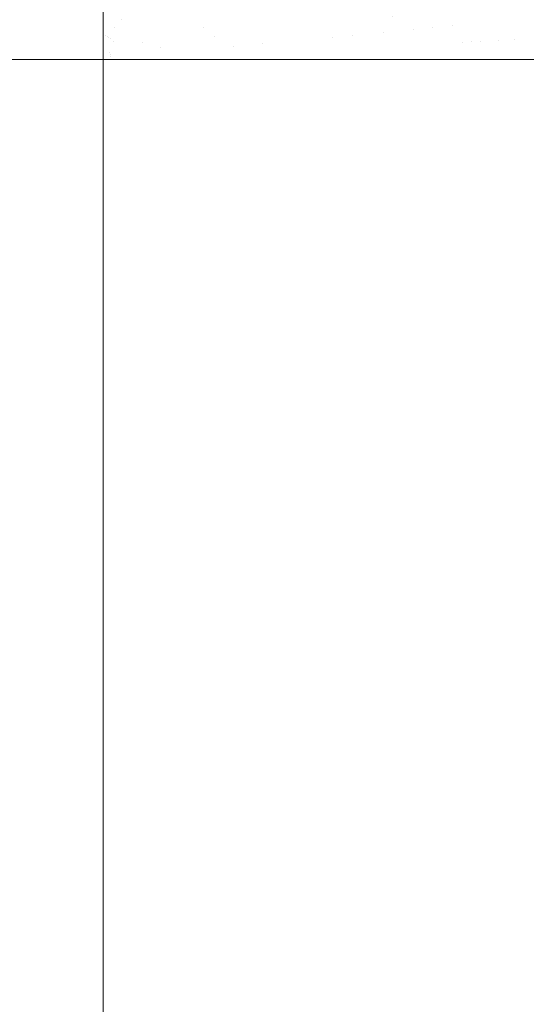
# Model space of a CAD drawing. Header units: centimetres. Extents: x -17.1 to 18.2, y 3.4 to 5.2.
# Tile 144 of 256: x -5.3088 to -5.2419, y 4.9752 to 5.1055. Entities that reach past the tile are written whole.
import ezdxf

# ---------------------------------------------------------------- set-up
doc = ezdxf.new("R2010")
doc.units = ezdxf.units.CM
doc.header["$LTSCALE"] = 2.54
doc.layers.add('Lucido design-1', color=7, linetype='Continuous')

# ---------------------------------------------------------------- blocks, each defined once
blk = doc.blocks.new('Gruppo-4-1')
at = {"color": 7, "linetype": 'Continuous', "lineweight": 9}
for points, invisible_edges in [([(-17.02031, 5.10893, -1872.21589), (-17.02031, 5.10457, -1872.21561), (18.14723, 5.10457, -1872.21561), (18.14723, 5.10666, -1872.21575)], 10), ([(-5.29779, 5.10893, -1873.01513), (-5.29779, 5.10457, -1873.01542), (-17.02031, 5.10457, -1873.01542), (-17.02031, 5.10666, -1873.01528)], 10), ([(-5.29726, 5.10661, -1873.01531), (-5.29779, 5.10457, -1873.01542), (-5.29779, 5.10893, -1873.01513)], 9), ([(-5.29426, 5.10633, -1873.01518), (-5.29352, 5.1076, -1873.01503), (-5.2926, 5.1061, -1873.01503), (-5.29349, 5.10508, -1873.01518)], 15), ([(-5.29093, 5.10527, -1873.01485), (-5.29195, 5.10451, -1873.01503), (-5.2926, 5.1061, -1873.01503), (-5.29168, 5.10713, -1873.01485)], 15), ([(-5.29028, 5.10711, -1873.01463), (-5.28989, 5.10603, -1873.01463), (-5.29093, 5.10527, -1873.01485), (-5.29168, 5.10713, -1873.01485)], 15), ([(-5.28514, 5.10754, -1873.0134), (-5.28478, 5.10594, -1873.0134), (-5.28594, 5.10543, -1873.01376), (-5.28627, 5.10689, -1873.01376)], 15), ([(-5.28211, 5.10517, -1873.01254), (-5.28241, 5.10699, -1873.01254), (-5.28121, 5.10752, -1873.01205), (-5.28088, 5.10555, -1873.01205)], 15), ([(-5.27558, 5.1047, -1873.00962), (-5.27687, 5.10444, -1873.0103), (-5.27713, 5.10674, -1873.0103), (-5.27586, 5.10714, -1873.00962)], 15), ([(-5.27586, 5.10714, -1873.00962), (-5.27458, 5.10754, -1873.00888), (-5.27429, 5.10497, -1873.00888), (-5.27558, 5.1047, -1873.00962)], 15), ([(-5.27298, 5.10523, -1873.0081), (-5.27429, 5.10497, -1873.00888), (-5.27458, 5.10754, -1873.00888), (-5.27329, 5.10795, -1873.0081)], 15), ([(-5.27329, 5.10795, -1873.0081), (-5.272, 5.10836, -1873.00725), (-5.27167, 5.10549, -1873.00725), (-5.27298, 5.10523, -1873.0081)], 15), ([(-5.26213, 5.10369, -1872.99971), (-5.26347, 5.10356, -1873.00097), (-5.26371, 5.10711, -1873.00097), (-5.26238, 5.10737, -1872.99971)], 15), ([(-5.26238, 5.10737, -1872.99971), (-5.26105, 5.10764, -1872.99838), (-5.2608, 5.10382, -1872.99838), (-5.26213, 5.10369, -1872.99971)], 15), ([(-5.2608, 5.10382, -1872.99838), (-5.26105, 5.10764, -1872.99838), (-5.25957, 5.1059, -1872.99698)], 11), ([(-5.25056, 5.10724, -1872.98525), (-5.25043, 5.10483, -1872.98525), (-5.25167, 5.10471, -1872.98714), (-5.2518, 5.10706, -1872.98714)], 15), ([(-5.24934, 5.10743, -1872.9833), (-5.2492, 5.10495, -1872.9833), (-5.25043, 5.10483, -1872.98525), (-5.25056, 5.10724, -1872.98525)], 15), ([(-5.24814, 5.1076, -1872.98127), (-5.248, 5.10507, -1872.98127), (-5.2492, 5.10495, -1872.9833), (-5.24934, 5.10743, -1872.9833)], 15), ([(-5.24696, 5.10778, -1872.97917), (-5.24682, 5.10518, -1872.97917), (-5.248, 5.10507, -1872.98127), (-5.24814, 5.1076, -1872.98127)], 15), ([(-5.24582, 5.10795, -1872.977), (-5.24567, 5.10529, -1872.977), (-5.24682, 5.10518, -1872.97917), (-5.24696, 5.10778, -1872.97917)], 15), ([(-5.2447, 5.10812, -1872.97476), (-5.24455, 5.1054, -1872.97476), (-5.24567, 5.10529, -1872.977), (-5.24582, 5.10795, -1872.977)], 15), ([(-5.24361, 5.10828, -1872.97245), (-5.24346, 5.10551, -1872.97245), (-5.24455, 5.1054, -1872.97476), (-5.2447, 5.10812, -1872.97476)], 15), ([(-5.29779, 5.10457, -1873.01542), (-5.29726, 5.10661, -1873.01531), (-5.29754, 5.10334, -1873.01545)], 11), ([(-5.29754, 5.10334, -1873.01545), (-5.29726, 5.10661, -1873.01531), (-5.29674, 5.10646, -1873.01531), (-5.29728, 5.10329, -1873.01546)], 15), ([(-5.29728, 5.10329, -1873.01546), (-5.29674, 5.10646, -1873.01531), (-5.29625, 5.10622, -1873.01531), (-5.29703, 5.10317, -1873.01546)], 15), ([(-5.2963, 5.10444, -1873.0154), (-5.29681, 5.10301, -1873.01546), (-5.29703, 5.10317, -1873.01546), (-5.29625, 5.10622, -1873.01531)], 15), ([(-5.29625, 5.10622, -1873.01531), (-5.29579, 5.1059, -1873.01531), (-5.2963, 5.10444, -1873.0154)], 11), ([(-5.2963, 5.10444, -1873.0154), (-5.29579, 5.1059, -1873.01531), (-5.29536, 5.10551, -1873.01531)], 11), ([(-5.29426, 5.10633, -1873.01518), (-5.29499, 5.10507, -1873.01531), (-5.29536, 5.10551, -1873.01531), (-5.29473, 5.10688, -1873.01518)], 15), ([(-5.29349, 5.10508, -1873.01518), (-5.29438, 5.10408, -1873.01531), (-5.29499, 5.10507, -1873.01531), (-5.29426, 5.10633, -1873.01518)], 15), ([(-5.29349, 5.10508, -1873.01518), (-5.2926, 5.1061, -1873.01503), (-5.29195, 5.10451, -1873.01503), (-5.29296, 5.10377, -1873.01518)], 15), ([(-5.29093, 5.10527, -1873.01485), (-5.28989, 5.10603, -1873.01463), (-5.28935, 5.10393, -1873.01463), (-5.29046, 5.10344, -1873.01485)], 15), ([(-5.28823, 5.10442, -1873.01438), (-5.28935, 5.10393, -1873.01463), (-5.28989, 5.10603, -1873.01463), (-5.28884, 5.1068, -1873.01438)], 15), ([(-5.28739, 5.10624, -1873.01409), (-5.2871, 5.10492, -1873.01409), (-5.28823, 5.10442, -1873.01438), (-5.28884, 5.1068, -1873.01438)], 15), ([(-5.28627, 5.10689, -1873.01376), (-5.28594, 5.10543, -1873.01376), (-5.2871, 5.10492, -1873.01409), (-5.28739, 5.10624, -1873.01409)], 15), ([(-5.28594, 5.10543, -1873.01376), (-5.28478, 5.10594, -1873.0134), (-5.28452, 5.1044, -1873.0134)], 11), ([(-5.28452, 5.1044, -1873.0134), (-5.28478, 5.10594, -1873.0134), (-5.2836, 5.10646, -1873.01299), (-5.28332, 5.10478, -1873.01299)], 15), ([(-5.28332, 5.10478, -1873.01299), (-5.2836, 5.10646, -1873.01299), (-5.28241, 5.10699, -1873.01254), (-5.28211, 5.10517, -1873.01254)], 15), ([(-5.27964, 5.10594, -1873.01151), (-5.27941, 5.10393, -1873.01151), (-5.28067, 5.10368, -1873.01205), (-5.28088, 5.10555, -1873.01205)], 15), ([(-5.27815, 5.10418, -1873.01093), (-5.27941, 5.10393, -1873.01151), (-5.27964, 5.10594, -1873.01151), (-5.27839, 5.10634, -1873.01093)], 15), ([(-5.27839, 5.10634, -1873.01093), (-5.27713, 5.10674, -1873.0103), (-5.27687, 5.10444, -1873.0103), (-5.27815, 5.10418, -1873.01093)], 15), ([(-5.27035, 5.10576, -1873.00636), (-5.26903, 5.10603, -1873.0054), (-5.26883, 5.10304, -1873.0054), (-5.27017, 5.10291, -1873.00636)], 15), ([(-5.2675, 5.10317, -1873.00439), (-5.26883, 5.10304, -1873.0054), (-5.26903, 5.10603, -1873.0054), (-5.2677, 5.1063, -1873.00439)], 15), ([(-5.2677, 5.1063, -1873.00439), (-5.26637, 5.10657, -1873.00331), (-5.26616, 5.1033, -1873.00331), (-5.2675, 5.10317, -1873.00439)], 15), ([(-5.26482, 5.10343, -1873.00217), (-5.26616, 5.1033, -1873.00331), (-5.26637, 5.10657, -1873.00331), (-5.26504, 5.10684, -1873.00217)], 15), ([(-5.26504, 5.10684, -1873.00217), (-5.26371, 5.10711, -1873.00097), (-5.26347, 5.10356, -1873.00097), (-5.26482, 5.10343, -1873.00217)], 15), ([(-5.25957, 5.1059, -1872.99698), (-5.25947, 5.10395, -1872.99698), (-5.2608, 5.10382, -1872.99838)], 11), ([(-5.25825, 5.1061, -1872.99551), (-5.25814, 5.10408, -1872.99551), (-5.25947, 5.10395, -1872.99698), (-5.25957, 5.1059, -1872.99698)], 15), ([(-5.25694, 5.10629, -1872.99398), (-5.25682, 5.10421, -1872.99398), (-5.25814, 5.10408, -1872.99551), (-5.25825, 5.1061, -1872.99551)], 15), ([(-5.25563, 5.10649, -1872.99238), (-5.25552, 5.10433, -1872.99238), (-5.25682, 5.10421, -1872.99398), (-5.25694, 5.10629, -1872.99398)], 15), ([(-5.25434, 5.10668, -1872.9907), (-5.25422, 5.10446, -1872.9907), (-5.25552, 5.10433, -1872.99238), (-5.25563, 5.10649, -1872.99238)], 15), ([(-5.25306, 5.10687, -1872.98896), (-5.25294, 5.10459, -1872.98896), (-5.25422, 5.10446, -1872.9907), (-5.25434, 5.10668, -1872.9907)], 15), ([(-5.2518, 5.10706, -1872.98714), (-5.25167, 5.10471, -1872.98714), (-5.25294, 5.10459, -1872.98896), (-5.25306, 5.10687, -1872.98896)], 15), ([(18.14723, 5.10339, -1872.21558), (18.14723, 5.10457, -1872.21561), (-17.02031, 5.10457, -1872.21561), (-17.02031, 5.10339, -1872.21558)], 10), ([(-17.02031, 5.10339, -1873.01544), (-17.02031, 5.10457, -1873.01542), (-5.29779, 5.10457, -1873.01542), (-5.29779, 5.10339, -1873.01544)], 10), ([(-5.29754, 5.10334, -1873.01545), (-5.29779, 5.10339, -1873.01544), (-5.29779, 5.10457, -1873.01542)], 9), ([(-5.29536, 5.10551, -1873.01531), (-5.29499, 5.10507, -1873.01531), (-5.29571, 5.10383, -1873.0154), (-5.2963, 5.10444, -1873.0154)], 15), ([(-5.29571, 5.10383, -1873.0154), (-5.29499, 5.10507, -1873.01531), (-5.29438, 5.10408, -1873.01531), (-5.29525, 5.10309, -1873.0154)], 15), ([(-5.29296, 5.10377, -1873.01518), (-5.29396, 5.10304, -1873.01531), (-5.29438, 5.10408, -1873.01531), (-5.29349, 5.10508, -1873.01518)], 15), ([(-5.29046, 5.10344, -1873.01485), (-5.29156, 5.10296, -1873.01503), (-5.29195, 5.10451, -1873.01503), (-5.29093, 5.10527, -1873.01485)], 15), ([(-5.28823, 5.10442, -1873.01438), (-5.2871, 5.10492, -1873.01409), (-5.28675, 5.10245, -1873.01409), (-5.28792, 5.10221, -1873.01438)], 15), ([(-5.28556, 5.10269, -1873.01376), (-5.28675, 5.10245, -1873.01409), (-5.2871, 5.10492, -1873.01409), (-5.28594, 5.10543, -1873.01376)], 15), ([(-5.28452, 5.1044, -1873.0134), (-5.28436, 5.10293, -1873.0134), (-5.28556, 5.10269, -1873.01376), (-5.28594, 5.10543, -1873.01376)], 15), ([(-5.28332, 5.10478, -1873.01299), (-5.28314, 5.10318, -1873.01299), (-5.28436, 5.10293, -1873.0134), (-5.28452, 5.1044, -1873.0134)], 15), ([(-5.28211, 5.10517, -1873.01254), (-5.28191, 5.10342, -1873.01254), (-5.28314, 5.10318, -1873.01299), (-5.28332, 5.10478, -1873.01299)], 15), ([(-5.28088, 5.10555, -1873.01205), (-5.28067, 5.10368, -1873.01205), (-5.28191, 5.10342, -1873.01254), (-5.28211, 5.10517, -1873.01254)], 15), ([(-5.27543, 5.10239, -1873.00962), (-5.27673, 5.10227, -1873.0103), (-5.27687, 5.10444, -1873.0103), (-5.27558, 5.1047, -1873.00962)], 15), ([(-5.27558, 5.1047, -1873.00962), (-5.27429, 5.10497, -1873.00888), (-5.27413, 5.10252, -1873.00888), (-5.27543, 5.10239, -1873.00962)], 15), ([(-5.27281, 5.10265, -1873.0081), (-5.27413, 5.10252, -1873.00888), (-5.27429, 5.10497, -1873.00888), (-5.27298, 5.10523, -1873.0081)], 15), ([(-5.27298, 5.10523, -1873.0081), (-5.27167, 5.10549, -1873.00725), (-5.27149, 5.10278, -1873.00725), (-5.27281, 5.10265, -1873.0081)], 15), ([(-5.27017, 5.10291, -1873.00636), (-5.27149, 5.10278, -1873.00725), (-5.27167, 5.10549, -1873.00725), (-5.27035, 5.10576, -1873.00636)], 15), ([(-5.25422, 5.10446, -1872.9907), (-5.25294, 5.10459, -1872.98896), (-5.25311, 5.10021, -1872.98933)], 11), ([(-5.25159, 5.10021, -1872.98713), (-5.25311, 5.10021, -1872.98933), (-5.25294, 5.10459, -1872.98896), (-5.25167, 5.10471, -1872.98714)], 14), ([(-5.25167, 5.10471, -1872.98714), (-5.25043, 5.10483, -1872.98525), (-5.25096, 5.10021, -1872.98622)], 11), ([(-5.25096, 5.10021, -1872.98622), (-5.25159, 5.10021, -1872.98713), (-5.25167, 5.10471, -1872.98714)], 10), ([(-5.25096, 5.10021, -1872.98622), (-5.25043, 5.10483, -1872.98525), (-5.25035, 5.10249, -1872.98525)], 11), ([(-5.25035, 5.10249, -1872.98525), (-5.25043, 5.10483, -1872.98525), (-5.2492, 5.10495, -1872.9833), (-5.24913, 5.10255, -1872.9833)], 15), ([(-5.24913, 5.10255, -1872.9833), (-5.2492, 5.10495, -1872.9833), (-5.248, 5.10507, -1872.98127), (-5.24792, 5.1026, -1872.98127)], 15), ([(-5.24792, 5.1026, -1872.98127), (-5.248, 5.10507, -1872.98127), (-5.24682, 5.10518, -1872.97917), (-5.24674, 5.10266, -1872.97917)], 15), ([(-5.24674, 5.10266, -1872.97917), (-5.24682, 5.10518, -1872.97917), (-5.24567, 5.10529, -1872.977), (-5.24559, 5.10272, -1872.977)], 15), ([(-5.24559, 5.10272, -1872.977), (-5.24567, 5.10529, -1872.977), (-5.24455, 5.1054, -1872.97476), (-5.24447, 5.10277, -1872.97476)], 15), ([(-5.24447, 5.10277, -1872.97476), (-5.24455, 5.1054, -1872.97476), (-5.24346, 5.10551, -1872.97245), (-5.24338, 5.10282, -1872.97245)], 15), ([(-5.24338, 5.10282, -1872.97245), (-5.24346, 5.10551, -1872.97245), (-5.24241, 5.10561, -1872.97008), (-5.24232, 5.10287, -1872.97008)], 15), ([(-5.24232, 5.10287, -1872.97008), (-5.24241, 5.10561, -1872.97008), (-5.24139, 5.10571, -1872.96764), (-5.2413, 5.10292, -1872.96764)], 15), ([(-17.02031, 5.10339, -1872.21558), (-17.02031, 5.10021, -1872.21551), (18.14723, 5.10021, -1872.21551), (18.14723, 5.10339, -1872.21558)], 8), ([(-5.29779, 5.10339, -1873.01544), (-5.29779, 5.10021, -1873.01551), (-17.02031, 5.10021, -1873.01551), (-17.02031, 5.10339, -1873.01544)], 8), ([(-5.29754, 5.10334, -1873.01545), (-5.29779, 5.10021, -1873.01551), (-5.29779, 5.10339, -1873.01544)], 9), ([(-5.29728, 5.10329, -1873.01546), (-5.29779, 5.10021, -1873.01551), (-5.29754, 5.10334, -1873.01545)], 11), ([(-5.29703, 5.10317, -1873.01546), (-5.29779, 5.10021, -1873.01551), (-5.29728, 5.10329, -1873.01546)], 11), ([(-5.29571, 5.10383, -1873.0154), (-5.29641, 5.1026, -1873.01546), (-5.29681, 5.10301, -1873.01546), (-5.2963, 5.10444, -1873.0154)], 15), ([(-5.29525, 5.10309, -1873.0154), (-5.29611, 5.10212, -1873.01546), (-5.29641, 5.1026, -1873.01546), (-5.29571, 5.10383, -1873.0154)], 15), ([(-5.29525, 5.10309, -1873.0154), (-5.29438, 5.10408, -1873.01531), (-5.29396, 5.10304, -1873.01531), (-5.29494, 5.10231, -1873.0154)], 15), ([(-5.29263, 5.10248, -1873.01518), (-5.2937, 5.10202, -1873.01531), (-5.29396, 5.10304, -1873.01531), (-5.29296, 5.10377, -1873.01518)], 15), ([(-5.29296, 5.10377, -1873.01518), (-5.29195, 5.10451, -1873.01503), (-5.29156, 5.10296, -1873.01503), (-5.29263, 5.10248, -1873.01518)], 15), ([(-5.29099, 5.10021, -1873.01498), (-5.2913, 5.10021, -1873.01503), (-5.29156, 5.10296, -1873.01503), (-5.29046, 5.10344, -1873.01485)], 14), ([(-5.29099, 5.10021, -1873.01498), (-5.29046, 5.10344, -1873.01485), (-5.29022, 5.10174, -1873.01485)], 11), ([(-5.29022, 5.10174, -1873.01485), (-5.29046, 5.10344, -1873.01485), (-5.28935, 5.10393, -1873.01463), (-5.28908, 5.10197, -1873.01463)], 15), ([(-5.28792, 5.10221, -1873.01438), (-5.28908, 5.10197, -1873.01463), (-5.28935, 5.10393, -1873.01463), (-5.28823, 5.10442, -1873.01438)], 15), ([(-5.28178, 5.10021, -1873.01255), (-5.28366, 5.10021, -1873.01321), (-5.28314, 5.10318, -1873.01299), (-5.28191, 5.10342, -1873.01254)], 14), ([(-5.28191, 5.10342, -1873.01254), (-5.28067, 5.10368, -1873.01205), (-5.28055, 5.10189, -1873.01205)], 11), ([(-5.28177, 5.10021, -1873.01254), (-5.28191, 5.10342, -1873.01254), (-5.28055, 5.10189, -1873.01205)], 11), ([(-5.28191, 5.10342, -1873.01254), (-5.28177, 5.10021, -1873.01254), (-5.28178, 5.10021, -1873.01255)], 9), ([(-5.28055, 5.10189, -1873.01205), (-5.28067, 5.10368, -1873.01205), (-5.27941, 5.10393, -1873.01151), (-5.27929, 5.10202, -1873.01151)], 15), ([(-5.27801, 5.10214, -1873.01093), (-5.27929, 5.10202, -1873.01151), (-5.27941, 5.10393, -1873.01151), (-5.27815, 5.10418, -1873.01093)], 15), ([(-5.27815, 5.10418, -1873.01093), (-5.27687, 5.10444, -1873.0103), (-5.27673, 5.10227, -1873.0103), (-5.27801, 5.10214, -1873.01093)], 15), ([(-5.2675, 5.10317, -1873.00439), (-5.26616, 5.1033, -1873.00331), (-5.26592, 5.10021, -1873.00317), (-5.26799, 5.10021, -1873.00482)], 11), ([(-5.26592, 5.10021, -1873.00317), (-5.26616, 5.1033, -1873.00331), (-5.26482, 5.10343, -1873.00217)], 11), ([(-5.26482, 5.10343, -1873.00217), (-5.26382, 5.10021, -1873.00136), (-5.26592, 5.10021, -1873.00317)], 9), ([(-5.26482, 5.10343, -1873.00217), (-5.26347, 5.10356, -1873.00097), (-5.26382, 5.10021, -1873.00136)], 11), ([(-5.2617, 5.10021, -1872.99936), (-5.26382, 5.10021, -1873.00136), (-5.26347, 5.10356, -1873.00097), (-5.26213, 5.10369, -1872.99971)], 14), ([(-5.26213, 5.10369, -1872.99971), (-5.2608, 5.10382, -1872.99838), (-5.2617, 5.10021, -1872.99936)], 11), ([(-5.25956, 5.10021, -1872.99717), (-5.2617, 5.10021, -1872.99936), (-5.2608, 5.10382, -1872.99838)], 10), ([(-5.2608, 5.10382, -1872.99838), (-5.25947, 5.10395, -1872.99698), (-5.25956, 5.10021, -1872.99717)], 11), ([(-5.25947, 5.10395, -1872.99698), (-5.25814, 5.10408, -1872.99551), (-5.25744, 5.10021, -1872.9948), (-5.25956, 5.10021, -1872.99717)], 11), ([(-5.25744, 5.10021, -1872.9948), (-5.25814, 5.10408, -1872.99551), (-5.25682, 5.10421, -1872.99398)], 11), ([(-5.25682, 5.10421, -1872.99398), (-5.25552, 5.10433, -1872.99238), (-5.25527, 5.10021, -1872.99218), (-5.25744, 5.10021, -1872.9948)], 11), ([(-5.25527, 5.10021, -1872.99218), (-5.25552, 5.10433, -1872.99238), (-5.25422, 5.10446, -1872.9907)], 11), ([(-5.25422, 5.10446, -1872.9907), (-5.25311, 5.10021, -1872.98933), (-5.25527, 5.10021, -1872.99218)], 9), ([(-5.29681, 5.10301, -1873.01546), (-5.29779, 5.10021, -1873.01551), (-5.29703, 5.10317, -1873.01546)], 11), ([(-5.29641, 5.1026, -1873.01546), (-5.29779, 5.10021, -1873.01551), (-5.29681, 5.10301, -1873.01546)], 11), ([(-5.29696, 5.10116, -1873.0155), (-5.29779, 5.10021, -1873.01551), (-5.29641, 5.1026, -1873.01546)], 11), ([(-5.29641, 5.1026, -1873.01546), (-5.29611, 5.10212, -1873.01546), (-5.29696, 5.10116, -1873.0155)], 11), ([(-5.29696, 5.10116, -1873.0155), (-5.29611, 5.10212, -1873.01546), (-5.29591, 5.1016, -1873.01546), (-5.29686, 5.1009, -1873.0155)], 15), ([(-5.29494, 5.10231, -1873.0154), (-5.29591, 5.1016, -1873.01546), (-5.29611, 5.10212, -1873.01546), (-5.29525, 5.10309, -1873.0154)], 15), ([(-5.29474, 5.10156, -1873.0154), (-5.29578, 5.1011, -1873.01546), (-5.29591, 5.1016, -1873.01546), (-5.29494, 5.10231, -1873.0154)], 15), ([(-5.29494, 5.10231, -1873.0154), (-5.29396, 5.10304, -1873.01531), (-5.2937, 5.10202, -1873.01531), (-5.29474, 5.10156, -1873.0154)], 15), ([(-5.29474, 5.10156, -1873.0154), (-5.2937, 5.10202, -1873.01531), (-5.29278, 5.10021, -1873.01523), (-5.29457, 5.10021, -1873.0154)], 11), ([(-5.29278, 5.10021, -1873.01523), (-5.2937, 5.10202, -1873.01531), (-5.29263, 5.10248, -1873.01518)], 11), ([(-5.29263, 5.10248, -1873.01518), (-5.29156, 5.10296, -1873.01503), (-5.2913, 5.10021, -1873.01503), (-5.29278, 5.10021, -1873.01523)], 11), ([(-5.28908, 5.10197, -1873.01463), (-5.28918, 5.10021, -1873.01466), (-5.29016, 5.10021, -1873.01484), (-5.29022, 5.10174, -1873.01485)], 13), ([(-5.28735, 5.10021, -1873.01426), (-5.28918, 5.10021, -1873.01466), (-5.28908, 5.10197, -1873.01463), (-5.28792, 5.10221, -1873.01438)], 14), ([(-5.28792, 5.10221, -1873.01438), (-5.28675, 5.10245, -1873.01409), (-5.28735, 5.10021, -1873.01426)], 11), ([(-5.28552, 5.10021, -1873.01378), (-5.28735, 5.10021, -1873.01426), (-5.28675, 5.10245, -1873.01409), (-5.28556, 5.10269, -1873.01376)], 14), ([(-5.28556, 5.10269, -1873.01376), (-5.28436, 5.10293, -1873.0134), (-5.28366, 5.10021, -1873.01321), (-5.28552, 5.10021, -1873.01378)], 11), ([(-5.28366, 5.10021, -1873.01321), (-5.28436, 5.10293, -1873.0134), (-5.28314, 5.10318, -1873.01299)], 11), ([(-5.27929, 5.10202, -1873.01151), (-5.27989, 5.10021, -1873.01179), (-5.28052, 5.10021, -1873.01204), (-5.28055, 5.10189, -1873.01205)], 13), ([(-5.27797, 5.10021, -1873.01093), (-5.27989, 5.10021, -1873.01179), (-5.27929, 5.10202, -1873.01151), (-5.27801, 5.10214, -1873.01093)], 14), ([(-5.27801, 5.10214, -1873.01093), (-5.27673, 5.10227, -1873.0103), (-5.27669, 5.10021, -1873.01029), (-5.27797, 5.10021, -1873.01093)], 11), ([(-5.27673, 5.10227, -1873.0103), (-5.27543, 5.10239, -1873.00962), (-5.27602, 5.10021, -1873.00996)], 11), ([(-5.27602, 5.10021, -1873.00996), (-5.27669, 5.10021, -1873.01029), (-5.27673, 5.10227, -1873.0103)], 10), ([(-5.27543, 5.10239, -1873.00962), (-5.27413, 5.10252, -1873.00888), (-5.27406, 5.10021, -1873.00887), (-5.27602, 5.10021, -1873.00996)], 11), ([(-5.27206, 5.10021, -1873.00766), (-5.27406, 5.10021, -1873.00887), (-5.27413, 5.10252, -1873.00888), (-5.27281, 5.10265, -1873.0081)], 14), ([(-5.27281, 5.10265, -1873.0081), (-5.27149, 5.10278, -1873.00725), (-5.27206, 5.10021, -1873.00766)], 11), ([(-5.27004, 5.10021, -1873.00631), (-5.27206, 5.10021, -1873.00766), (-5.27149, 5.10278, -1873.00725), (-5.27017, 5.10291, -1873.00636)], 14), ([(-5.27017, 5.10291, -1873.00636), (-5.26883, 5.10304, -1873.0054), (-5.26799, 5.10021, -1873.00482), (-5.27004, 5.10021, -1873.00631)], 11), ([(-5.26799, 5.10021, -1873.00482), (-5.26883, 5.10304, -1873.0054), (-5.2675, 5.10317, -1873.00439)], 11), ([(-5.25035, 5.10249, -1872.98525), (-5.25034, 5.10021, -1872.98524), (-5.25096, 5.10021, -1872.98622)], 9), ([(-5.24913, 5.10255, -1872.9833), (-5.24883, 5.10021, -1872.98285), (-5.25034, 5.10021, -1872.98524), (-5.25035, 5.10249, -1872.98525)], 13), ([(-5.24792, 5.1026, -1872.98127), (-5.24883, 5.10021, -1872.98285), (-5.24913, 5.10255, -1872.9833)], 11), ([(-5.24673, 5.10021, -1872.9792), (-5.24883, 5.10021, -1872.98285), (-5.24792, 5.1026, -1872.98127)], 10), ([(-5.24792, 5.1026, -1872.98127), (-5.24674, 5.10266, -1872.97917), (-5.24673, 5.10021, -1872.9792)], 11), ([(-5.24673, 5.10021, -1872.9792), (-5.24674, 5.10266, -1872.97917), (-5.24559, 5.10272, -1872.977)], 11), ([(-5.24559, 5.10272, -1872.977), (-5.24468, 5.10021, -1872.97526), (-5.24673, 5.10021, -1872.9792)], 9), ([(-5.24447, 5.10277, -1872.97476), (-5.24468, 5.10021, -1872.97526), (-5.24559, 5.10272, -1872.977)], 11), ([(-5.24338, 5.10282, -1872.97245), (-5.24271, 5.10021, -1872.97103), (-5.24468, 5.10021, -1872.97526), (-5.24447, 5.10277, -1872.97476)], 13), ([(-5.24232, 5.10287, -1872.97008), (-5.24271, 5.10021, -1872.97103), (-5.24338, 5.10282, -1872.97245)], 11), ([(-5.2413, 5.10292, -1872.96764), (-5.24082, 5.10021, -1872.9665), (-5.24271, 5.10021, -1872.97103), (-5.24232, 5.10287, -1872.97008)], 13), ([(-5.29686, 5.1009, -1873.0155), (-5.29779, 5.10021, -1873.01551), (-5.29696, 5.10116, -1873.0155)], 11), ([(-5.29679, 5.10065, -1873.0155), (-5.29779, 5.10021, -1873.01551), (-5.29686, 5.1009, -1873.0155)], 11), ([(-5.29675, 5.10021, -1873.0155), (-5.29779, 5.10021, -1873.01551), (-5.29679, 5.10065, -1873.0155)], 10), ([(-5.29686, 5.1009, -1873.0155), (-5.29591, 5.1016, -1873.01546), (-5.29578, 5.1011, -1873.01546), (-5.29679, 5.10065, -1873.0155)], 15), ([(-5.29679, 5.10065, -1873.0155), (-5.29578, 5.1011, -1873.01546), (-5.29635, 5.10021, -1873.01549), (-5.29675, 5.10021, -1873.0155)], 11), ([(-5.29457, 5.10021, -1873.0154), (-5.29635, 5.10021, -1873.01549), (-5.29578, 5.1011, -1873.01546), (-5.29474, 5.10156, -1873.0154)], 14), ([(-5.29022, 5.10174, -1873.01485), (-5.29016, 5.10021, -1873.01484), (-5.29099, 5.10021, -1873.01498)], 9), ([(-5.28055, 5.10189, -1873.01205), (-5.28052, 5.10021, -1873.01204), (-5.28177, 5.10021, -1873.01254)], 9), ([(-17.02031, 3.50021, -1873.01551), (-17.02031, 5.10021, -1873.01551), (-5.29779, 5.10021, -1873.01551), (-5.29779, 3.90021, -1873.01551)], 8), ([(-5.29676, 3.90021, -1873.0155), (-5.29779, 3.90021, -1873.01551), (-5.29779, 5.10021, -1873.01551), (-5.29675, 5.10021, -1873.0155)], 8), ([(-5.29675, 5.10021, -1873.0155), (-5.29635, 5.10021, -1873.01549), (-5.29635, 3.90021, -1873.01549), (-5.29676, 3.90021, -1873.0155)], 10), ([(-5.29635, 5.10021, -1873.01549), (-5.29457, 5.10021, -1873.0154), (-5.29457, 3.90021, -1873.0154), (-5.29469, 3.90021, -1873.0154)], 10), ([(-5.29469, 3.90021, -1873.0154), (-5.29635, 3.90021, -1873.01549), (-5.29635, 5.10021, -1873.01549)], 10), ([(-5.29278, 5.10021, -1873.01523), (-5.29278, 3.90021, -1873.01523), (-5.29457, 3.90021, -1873.0154), (-5.29457, 5.10021, -1873.0154)], 5), ([(-5.29278, 5.10021, -1873.01523), (-5.2913, 5.10021, -1873.01503), (-5.29099, 3.90021, -1873.01498), (-5.29263, 3.90021, -1873.01521)], 10), ([(-5.29263, 3.90021, -1873.01521), (-5.29278, 3.90021, -1873.01523), (-5.29278, 5.10021, -1873.01523)], 10), ([(-5.2913, 5.10021, -1873.01503), (-5.29099, 5.10021, -1873.01498), (-5.29099, 3.90021, -1873.01498)], 10), ([(-5.29057, 3.90021, -1873.01491), (-5.29099, 5.10021, -1873.01498), (-5.29016, 5.10021, -1873.01484)], 9), ([(-5.29057, 3.90021, -1873.01491), (-5.29099, 3.90021, -1873.01498), (-5.29099, 5.10021, -1873.01498)], 10), ([(-5.29016, 5.10021, -1873.01484), (-5.28918, 5.10021, -1873.01466), (-5.28918, 3.90021, -1873.01466), (-5.29057, 3.90021, -1873.01491)], 10), ([(-5.28918, 5.10021, -1873.01466), (-5.28735, 5.10021, -1873.01426), (-5.28735, 3.90021, -1873.01426), (-5.28853, 3.90021, -1873.01452)], 10), ([(-5.28853, 3.90021, -1873.01452), (-5.28918, 3.90021, -1873.01466), (-5.28918, 5.10021, -1873.01466)], 10), ([(-5.28735, 5.10021, -1873.01426), (-5.28552, 5.10021, -1873.01378), (-5.28552, 3.90021, -1873.01378), (-5.2865, 3.90021, -1873.01404)], 10), ([(-5.2865, 3.90021, -1873.01404), (-5.28735, 3.90021, -1873.01426), (-5.28735, 5.10021, -1873.01426)], 10), ([(-5.28552, 5.10021, -1873.01378), (-5.28366, 5.10021, -1873.01321), (-5.28366, 3.90021, -1873.01321), (-5.28448, 3.90021, -1873.01346)], 10), ([(-5.28448, 3.90021, -1873.01346), (-5.28552, 3.90021, -1873.01378), (-5.28552, 5.10021, -1873.01378)], 10), ([(-5.28366, 5.10021, -1873.01321), (-5.28178, 5.10021, -1873.01255), (-5.28178, 3.90021, -1873.01255), (-5.28249, 3.90021, -1873.0128)], 10), ([(-5.28249, 3.90021, -1873.0128), (-5.28348, 3.90021, -1873.01315), (-5.28366, 5.10021, -1873.01321)], 10), ([(-5.28348, 3.90021, -1873.01315), (-5.28366, 3.90021, -1873.01321), (-5.28366, 5.10021, -1873.01321)], 10), ([(-5.28178, 3.90021, -1873.01255), (-5.28178, 5.10021, -1873.01255), (-5.28177, 5.10021, -1873.01254)], 9), ([(-5.28177, 5.10021, -1873.01254), (-5.28052, 5.10021, -1873.01204), (-5.28051, 3.90021, -1873.01204), (-5.28178, 3.90021, -1873.01255)], 10), ([(-5.28052, 5.10021, -1873.01204), (-5.27989, 5.10021, -1873.01179), (-5.27989, 3.90021, -1873.01179), (-5.28051, 3.90021, -1873.01204)], 10), ([(-5.27989, 5.10021, -1873.01179), (-5.27797, 5.10021, -1873.01093), (-5.27797, 3.90021, -1873.01093), (-5.27856, 3.90021, -1873.01119)], 10), ([(-5.27856, 3.90021, -1873.01119), (-5.27989, 3.90021, -1873.01179), (-5.27989, 5.10021, -1873.01179)], 10), ([(-5.27664, 3.90021, -1873.01026), (-5.27797, 3.90021, -1873.01093), (-5.27797, 5.10021, -1873.01093), (-5.27669, 5.10021, -1873.01029)], 10), ([(-5.27669, 5.10021, -1873.01029), (-5.27602, 5.10021, -1873.00996), (-5.27602, 3.90021, -1873.00996), (-5.27664, 3.90021, -1873.01026)], 10), ([(-5.27602, 5.10021, -1873.00996), (-5.27406, 5.10021, -1873.00887), (-5.27406, 3.90021, -1873.00887), (-5.27568, 3.90021, -1873.00977)], 10), ([(-5.27568, 3.90021, -1873.00977), (-5.27602, 3.90021, -1873.00996), (-5.27602, 5.10021, -1873.00996)], 10), ([(-5.27206, 5.10021, -1873.00766), (-5.27206, 3.90021, -1873.00766), (-5.27406, 3.90021, -1873.00887), (-5.27406, 5.10021, -1873.00887)], 5), ([(-5.27206, 5.10021, -1873.00766), (-5.27004, 5.10021, -1873.00631), (-5.27004, 3.90021, -1873.00631), (-5.27196, 3.90021, -1873.00759)], 10), ([(-5.27196, 3.90021, -1873.00759), (-5.27206, 3.90021, -1873.00766), (-5.27206, 5.10021, -1873.00766)], 10), ([(-5.27004, 5.10021, -1873.00631), (-5.26799, 5.10021, -1873.00482), (-5.26799, 3.90021, -1873.00482), (-5.26837, 3.90021, -1873.00509)], 10), ([(-5.26837, 3.90021, -1873.00509), (-5.27004, 3.90021, -1873.00631), (-5.27004, 5.10021, -1873.00631)], 10), ([(-5.26592, 5.10021, -1873.00317), (-5.26592, 3.90021, -1873.00317), (-5.26799, 3.90021, -1873.00482), (-5.26799, 5.10021, -1873.00482)], 5), ([(-5.26592, 5.10021, -1873.00317), (-5.26382, 5.10021, -1873.00136), (-5.26382, 3.90021, -1873.00136), (-5.26494, 3.90021, -1873.00232)], 10), ([(-5.26494, 3.90021, -1873.00232), (-5.26592, 3.90021, -1873.00317), (-5.26592, 5.10021, -1873.00317)], 10), ([(-5.2617, 5.10021, -1872.99936), (-5.2617, 3.90021, -1872.99936), (-5.26382, 3.90021, -1873.00136), (-5.26382, 5.10021, -1873.00136)], 5), ([(-5.2617, 5.10021, -1872.99936), (-5.25956, 5.10021, -1872.99717), (-5.25956, 3.90021, -1872.99717), (-5.26166, 3.90021, -1872.99931)], 10), ([(-5.26166, 3.90021, -1872.99931), (-5.2617, 3.90021, -1872.99936), (-5.2617, 5.10021, -1872.99936)], 10), ([(-5.25956, 5.10021, -1872.99717), (-5.25744, 5.10021, -1872.9948), (-5.25744, 3.90021, -1872.9948), (-5.25857, 3.90021, -1872.99606)], 10), ([(-5.25857, 3.90021, -1872.99606), (-5.25956, 3.90021, -1872.99717), (-5.25956, 5.10021, -1872.99717)], 10), ([(-5.25744, 5.10021, -1872.9948), (-5.25527, 5.10021, -1872.99218), (-5.25527, 3.90021, -1872.99218), (-5.25708, 3.90021, -1872.99437)], 10), ([(-5.25708, 3.90021, -1872.99437), (-5.25744, 3.90021, -1872.9948), (-5.25744, 5.10021, -1872.9948)], 10), ([(-5.25527, 5.10021, -1872.99218), (-5.25311, 5.10021, -1872.98933), (-5.25311, 3.90021, -1872.98933), (-5.25426, 3.90021, -1872.99085)], 10), ([(-5.25426, 3.90021, -1872.99085), (-5.25527, 3.90021, -1872.99218), (-5.25527, 5.10021, -1872.99218)], 10), ([(-5.25162, 3.90021, -1872.98717), (-5.25311, 3.90021, -1872.98933), (-5.25311, 5.10021, -1872.98933), (-5.25159, 5.10021, -1872.98713)], 10), ([(-5.25159, 5.10021, -1872.98713), (-5.25096, 5.10021, -1872.98622), (-5.25096, 3.90021, -1872.98622), (-5.25162, 3.90021, -1872.98717)], 10), ([(-5.24916, 3.90021, -1872.98338), (-5.25096, 5.10021, -1872.98622), (-5.25034, 5.10021, -1872.98524)], 9), ([(-5.24916, 3.90021, -1872.98338), (-5.25096, 3.90021, -1872.98622), (-5.25096, 5.10021, -1872.98622)], 10), ([(-5.25034, 5.10021, -1872.98524), (-5.24883, 5.10021, -1872.98285), (-5.24883, 3.90021, -1872.98285), (-5.24916, 3.90021, -1872.98338)], 10), ([(-5.24883, 5.10021, -1872.98285), (-5.24673, 5.10021, -1872.9792), (-5.24673, 3.90021, -1872.9792), (-5.2469, 3.90021, -1872.97948)], 10), ([(-5.2469, 3.90021, -1872.97948), (-5.24802, 3.90021, -1872.98143), (-5.24883, 5.10021, -1872.98285)], 10), ([(-5.24802, 3.90021, -1872.98143), (-5.24883, 3.90021, -1872.98285), (-5.24883, 5.10021, -1872.98285)], 10), ([(-5.24673, 5.10021, -1872.9792), (-5.24468, 5.10021, -1872.97526), (-5.24468, 3.90021, -1872.97526), (-5.24482, 3.90021, -1872.97551)], 10), ([(-5.24482, 3.90021, -1872.97551), (-5.24673, 3.90021, -1872.9792), (-5.24673, 5.10021, -1872.9792)], 10), ([(-5.24468, 5.10021, -1872.97526), (-5.24271, 5.10021, -1872.97103), (-5.24271, 3.90021, -1872.97103), (-5.24292, 3.90021, -1872.97149)], 10), ([(-5.24292, 3.90021, -1872.97149), (-5.24468, 3.90021, -1872.97526), (-5.24468, 5.10021, -1872.97526)], 10), ([(-5.24082, 5.10021, -1872.9665), (-5.24082, 3.90021, -1872.9665), (-5.24271, 3.90021, -1872.97103), (-5.24271, 5.10021, -1872.97103)], 5)]:
    blk.add_3dface(points, dxfattribs=dict(at, invisible_edges=invisible_edges))
blk.add_3dface([(-17.02031, 5.10021, -1872.21551), (-17.02031, 3.50021, -1872.21551), (18.14723, 3.50021, -1872.21551), (18.14723, 5.10021, -1872.21551)], dxfattribs=at)
blk = doc.blocks.new('Gruppo-5-1')
at = {"color": 7}
blk.add_blockref('Gruppo-4-1', (0, 0), dxfattribs=at)

msp = doc.modelspace()

# ---------------------------------------------------------------- block references
at = {"layer": 'Lucido design-1', "color": 7}
msp.add_blockref('Gruppo-5-1', (0, 0), dxfattribs=at)

doc.saveas('drawing.dxf')
